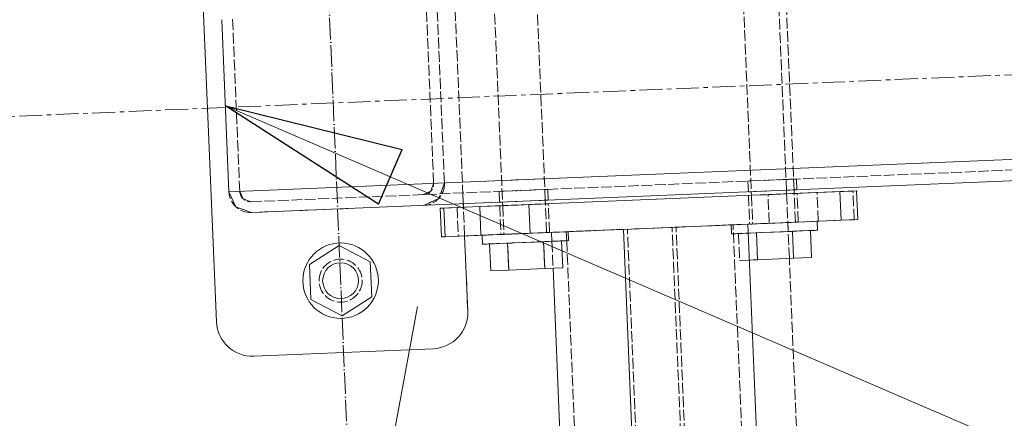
# Model space of a CAD drawing. Header units: millimetres. Extents: x -15129 to 9171, y -18789 to 5877.
# Tile 99 of 256: x -11878 to -11604, y -6477 to -6366. Entities that reach past the tile are written whole.
import ezdxf

# ---------------------------------------------------------------- set-up
doc = ezdxf.new("R2010")
doc.units = ezdxf.units.MM
for name, pattern in [('ACAD_ISO02W100', [15, 12, -3]), ('ACAD_ISO04W100', [30, 24, -3, 0, -3]), ('CENTER', [50.8, 31.75, -6.35, 6.35, -6.35])]:
    doc.linetypes.add(name, pattern=pattern)
for name, color, linetype in [('AS_Belki', 145, 'Continuous'), ('AS_Blachy', 30, 'Continuous'), ('AS_DIM_ON', 7, 'Continuous'), ('AS_Kotwy', 9, 'Continuous'), ('AS_Sciany betonowe', 252, 'Continuous'), ('AS_Siatki', 72, 'Continuous'), ('AS_Sruby', 9, 'Continuous')]:
    doc.layers.add(name, color=color, linetype=linetype)

msp = doc.modelspace()

# ---------------------------------------------------------------- linework, layer by layer
at = {"color": 5, "linetype": 'CENTER', "lineweight": 13, "ltscale": 0.2}
msp.add_line((-13035.76, -6440.75, 76020), (-9658.07, -6299.87, 38010), dxfattribs=at)
at = {"color": 0, "linetype": 'ByBlock', "lineweight": -2}
for p, q in [((-11778.58, -6417.06), (-11821.2, -6389.62)), ((-11821.2, -6389.62), (-11771.98, -6401.75)), ((-11778.58, -6417.06), (-11771.98, -6401.75))]:
    msp.add_line(p, q, dxfattribs=at)
at = {"color": 7, "lineweight": 13}
msp.add_line((-11821.2, -6389.62), (-11478.58, -6537.29), dxfattribs=at)
at = {"layer": 'AS_Belki', "color": 145, "linetype": 'Continuous', "lineweight": 13, "ltscale": 0.25}
for p, q in [((-11820.2, -6413.6), (-9752.24, -6327.34)), ((-11813.95, -6419.34), (-9757.99, -6333.59)), ((-11822.2, -6365.64), (-11820.2, -6413.6)), ((-11822.2, -6365.64), (-11820.2, -6413.6)), ((-11820.2, -6413.6), (-11818.26, -6417.76)), ((-11818.26, -6417.76), (-11813.95, -6419.34)), ((-11710.45, -6424.03), (-11675.84, -6422.59)), ((-11623.53, -8508.61), (-11710.45, -6424.03)), ((-11588.92, -8507.16), (-11675.84, -6422.59)), ((-11730.02, -6434.86), (-11644.07, -8496.15))]:
    msp.add_line(p, q, dxfattribs=at)
at = {"layer": 'AS_Belki', "color": 84, "linetype": 'ACAD_ISO02W100', "lineweight": 13, "ltscale": 0.25}
for p, q in [((-11814.08, -6416.34), (-9758.11, -6330.59)), ((-11765.25, -6363.26), (-11763.25, -6411.22)), ((-11765.25, -6363.26), (-11763.25, -6411.22)), ((-11760.25, -6411.09), (-11762.25, -6363.14)), ((-11817.2, -6413.47), (-11819.2, -6365.51)), ((-11819.2, -6365.51), (-11817.2, -6413.47)), ((-11744.34, -6410.43), (-11732.45, -6409.94)), ((-11675.11, -6410.55), (-11670.86, -6410.37)), ((-11674.99, -6410.54), (-11663.11, -6410.05)), ((-11663.11, -6410.05), (-11667.24, -6410.22)), ((-11665.55, -6410.15), (-11662.29, -6410.01)), ((-11662.99, -6410.04), (-11663.11, -6410.05)), ((-11662.99, -6410.04), (-11662.29, -6410.01)), ((-11662.17, -6413.01), (-11662.29, -6410.01)), ((-11763.25, -6411.22), (-11764.04, -6413.38)), ((-11760.25, -6411.09), (-11761.83, -6415.41)), ((-11744.21, -6413.43), (-11734.77, -6413.03)), ((-11732.33, -6412.93), (-11736.46, -6413.11)), ((-11734.77, -6413.03), (-11731.51, -6412.9)), ((-11732.21, -6412.93), (-11732.33, -6412.93)), ((-11732.21, -6412.93), (-11731.51, -6412.9)), ((-11731.39, -6415.9), (-11731.51, -6412.9)), ((-11674.99, -6410.54), (-11675.81, -6410.58)), ((-11675.81, -6410.58), (-11675.11, -6410.55)), ((-11675.81, -6410.58), (-11675.68, -6413.57)), ((-11667.11, -6413.22), (-11662.98, -6413.04)), ((-11662.98, -6413.04), (-11662.87, -6413.04)), ((-11662.87, -6413.04), (-11662.17, -6413.01)), ((-11816.23, -6415.55), (-11817.2, -6413.47)), ((-11814.08, -6416.34), (-11816.23, -6415.55)), ((-11764.04, -6413.38), (-11766.12, -6414.34)), ((-11764.04, -6413.38), (-11766.12, -6414.34)), ((-11766, -6417.34), (-11761.83, -6415.41)), ((-11761.83, -6415.41), (-11765.99, -6417.34)), ((-11744.21, -6413.43), (-11745.03, -6413.46)), ((-11745.03, -6413.46), (-11744.33, -6413.43)), ((-11745.03, -6413.46), (-11744.9, -6416.46)), ((-11744.33, -6413.43), (-11740.08, -6413.26)), ((-11732.09, -6415.93), (-11731.39, -6415.9)), ((-11674.98, -6413.54), (-11675.68, -6413.57)), ((-11675.68, -6413.57), (-11674.87, -6413.54)), ((-11674.98, -6413.54), (-11670.73, -6413.37)), ((-11813.95, -6419.34), (-11787.16, -6418.22)), ((-11744.2, -6416.43), (-11744.9, -6416.46)), ((-11744.9, -6416.46), (-11744.09, -6416.43)), ((-11744.2, -6416.43), (-11739.96, -6416.25)), ((-11736.34, -6416.1), (-11732.2, -6415.93)), ((-11732.2, -6415.93), (-11732.09, -6415.93)), ((-11710.6, -6424.04), (-11730.44, -6424.86)), ((-11709.36, -6423.99), (-11726.34, -6424.69)), ((-11726.19, -6424.69), (-11679.94, -6422.76)), ((-11710.45, -6424.03), (-11710.6, -6424.04)), ((-11622.43, -8508.56), (-11709.36, -6423.99)), ((-11679.94, -6422.76), (-11696.92, -6423.47)), ((-11610, -8508.04), (-11696.92, -6423.47)), ((-11679.94, -6422.76), (-11695.82, -6423.42)), ((-11608.9, -8508), (-11695.82, -6423.42)), ((-11675.84, -6422.59), (-11679.94, -6422.76)), ((-11593.01, -8507.33), (-11679.94, -6422.76)), ((-11730.44, -6424.86), (-11730.33, -6427.36)), ((-11726.34, -6424.69), (-11726.24, -6427.19)), ((-11730.33, -6427.36), (-11730.02, -6434.86)), ((-11726.24, -6427.19), (-11639.42, -8509.27))]:
    msp.add_line(p, q, dxfattribs=at)
for centre, start, end in [((-11766.25, -6411.34), 272.3883, 2.3883), ((-11814.2, -6413.35), 182.3883, 272.3883)]:
    msp.add_arc(centre, 3, start, end, dxfattribs=at)
at = {"layer": 'AS_Belki', "color": 84, "linetype": 'ACAD_ISO02W100', "lineweight": 13, "ltscale": 0.25, "extrusion": (-7.61005e-15, 4.84634e-15, -1)}
msp.add_arc((11766.25, -6411.34), 6, 177.6117, 267.6117, dxfattribs=at)
at = {"layer": 'AS_Belki', "color": 84, "linetype": 'ACAD_ISO02W100', "lineweight": 13, "ltscale": 0.25, "extrusion": (-2.20376e-14, -6.01825e-14, -1)}
msp.add_arc((11814.2, -6413.35), 6, 267.6117, 357.6117, dxfattribs=at)
at = {"layer": 'AS_Blachy', "color": 145, "linetype": 'Continuous', "lineweight": 13, "ltscale": 0.25}
for p, q in [((-11828.66, -6330.83), (-11823.69, -6449.77)), ((-11650.24, -6413.51), (-11736.77, -6417.12)), ((-11674.94, -6414.54), (-11675.64, -6414.57)), ((-11675.64, -6414.57), (-11674.83, -6414.54)), ((-11674.94, -6414.54), (-11670.69, -6414.37)), ((-11665.38, -6414.14), (-11670.69, -6414.37)), ((-11662.13, -6414.01), (-11665.38, -6414.14)), ((-11662.82, -6414.04), (-11662.94, -6414.04)), ((-11662.64, -6414.03), (-11662.91, -6414.04)), ((-11662.13, -6414.01), (-11662.82, -6414.04)), ((-11656.57, -6413.78), (-11662.64, -6414.03)), ((-11646.58, -6413.36), (-11656.57, -6413.78)), ((-11645.58, -6413.32), (-11650.24, -6413.51)), ((-11649.91, -6421.51), (-11650.24, -6413.51)), ((-11645.25, -6421.31), (-11645.58, -6413.32)), ((-11756.75, -6417.95), (-11761.4, -6418.15)), ((-11761.4, -6418.15), (-11760.41, -6418.11)), ((-11761.4, -6418.15), (-11761.07, -6426.14)), ((-11760.41, -6418.11), (-11750.41, -6417.69)), ((-11760.41, -6418.11), (-11760.07, -6426.1)), ((-11744.05, -6417.42), (-11756.75, -6417.95)), ((-11754.96, -6417.88), (-11755.01, -6416.88)), ((-11750.41, -6417.69), (-11744.35, -6417.44)), ((-11750.41, -6417.69), (-11750.08, -6425.68)), ((-11744.86, -6417.46), (-11744.05, -6417.42)), ((-11744.16, -6417.43), (-11744.86, -6417.46)), ((-11744.35, -6417.44), (-11736.77, -6417.12)), ((-11744.16, -6417.43), (-11739.91, -6417.25)), ((-11734.61, -6417.03), (-11739.91, -6417.25)), ((-11736.77, -6417.12), (-11736.43, -6425.11)), ((-11731.35, -6416.9), (-11734.61, -6417.03)), ((-11732.16, -6416.93), (-11732.05, -6416.92)), ((-11731.35, -6416.9), (-11732.05, -6416.92)), ((-11649.91, -6421.51), (-11645.25, -6421.31)), ((-11675.84, -6422.59), (-11670.36, -6422.36)), ((-11670.36, -6422.36), (-11649.91, -6421.51)), ((-11761.07, -6426.14), (-11760.07, -6426.1)), ((-11760.07, -6426.1), (-11750.08, -6425.68)), ((-11753.76, -6446.86), (-11754.63, -6425.87)), ((-11750.08, -6425.68), (-11744.01, -6425.43)), ((-11744.01, -6425.43), (-11739.43, -6425.24)), ((-11739.43, -6425.24), (-11736.43, -6425.11)), ((-11813.29, -6459.35), (-11763.33, -6457.26))]:
    msp.add_line(p, q, dxfattribs=at)
at = {"layer": 'AS_Blachy', "color": 84, "linetype": 'ACAD_ISO02W100', "lineweight": 13, "ltscale": 0.25}
for p, q in [((-11754.63, -6425.87), (-11757.88, -6347.94)), ((-11755.01, -6416.88), (-11755.13, -6413.88)), ((-11675.64, -6414.57), (-11675.31, -6422.56)), ((-11672.38, -6414.44), (-11674.83, -6414.54)), ((-11672.38, -6414.44), (-11667.07, -6414.21)), ((-11662.91, -6414.04), (-11670.22, -6414.35)), ((-11669.89, -6422.34), (-11670.22, -6414.35)), ((-11667.07, -6414.21), (-11662.94, -6414.04)), ((-11661.79, -6422), (-11662.13, -6414.01)), ((-11656.24, -6421.77), (-11656.57, -6413.78)), ((-11645.44, -6413.31), (-11646.58, -6413.36)), ((-11646.25, -6421.35), (-11646.58, -6413.36)), ((-11645.58, -6413.32), (-11645.44, -6413.31)), ((-11756.75, -6417.95), (-11756.42, -6425.95)), ((-11754.63, -6425.87), (-11754.96, -6417.88)), ((-11744.86, -6417.46), (-11744.53, -6425.45)), ((-11732.16, -6416.93), (-11744.05, -6417.42)), ((-11741.6, -6417.32), (-11744.05, -6417.42)), ((-11741.6, -6417.32), (-11736.29, -6417.1)), ((-11736.29, -6417.1), (-11732.16, -6416.93)), ((-11731.01, -6424.89), (-11731.35, -6416.9)), ((-11646.25, -6421.35), (-11656.24, -6421.77)), ((-11645.25, -6421.31), (-11646.25, -6421.35)), ((-11736.43, -6425.11), (-11710.45, -6424.03)), ((-11675.86, -6422.59), (-11675.84, -6422.59)), ((-11675.31, -6422.56), (-11672.05, -6422.43)), ((-11675.31, -6422.56), (-11674.61, -6422.54)), ((-11674.61, -6422.54), (-11670.36, -6422.36)), ((-11672.05, -6422.43), (-11666.74, -6422.21)), ((-11665.05, -6422.14), (-11670.36, -6422.36)), ((-11662.31, -6422.02), (-11669.89, -6422.34)), ((-11666.74, -6422.21), (-11662.49, -6422.03)), ((-11665.05, -6422.14), (-11661.79, -6422)), ((-11662.49, -6422.03), (-11661.79, -6422)), ((-11656.24, -6421.77), (-11662.31, -6422.02)), ((-11761.07, -6426.14), (-11756.42, -6425.95)), ((-11756.42, -6425.95), (-11749.35, -6425.65)), ((-11744.53, -6425.45), (-11741.27, -6425.32)), ((-11743.83, -6425.42), (-11744.53, -6425.45)), ((-11743.83, -6425.42), (-11739.58, -6425.25)), ((-11741.27, -6425.32), (-11735.96, -6425.09)), ((-11734.27, -6425.02), (-11739.58, -6425.25)), ((-11735.96, -6425.09), (-11731.71, -6424.92)), ((-11734.27, -6425.02), (-11731.01, -6424.89)), ((-11731.71, -6424.92), (-11731.01, -6424.89)), ((-11753.76, -6446.86), (-11754.12, -6438.07))]:
    msp.add_line(p, q, dxfattribs=at)
msp.add_circle((-11789.14, -6438.32), 6, dxfattribs=at)
at = {"layer": 'AS_Blachy', "color": 145, "linetype": 'Continuous', "lineweight": 13, "ltscale": 0.25}
for centre, start, end in [((-11763.75, -6447.27), 272.3883, 2.3883), ((-11813.7, -6449.36), 182.3883, 272.3883)]:
    msp.add_arc(centre, 10, start, end, dxfattribs=at)
at = {"layer": 'AS_DIM_ON', "lineweight": 13}
msp.add_line((-11871.35, -7003.62), (-11767.76, -6445.54, 38010), dxfattribs=at)
at = {"layer": 'AS_Kotwy', "color": 145, "linetype": 'Continuous', "lineweight": 13, "ltscale": 0.25}
for p, q in [((-11789.55, -6428.53), (-11797.83, -6433.78)), ((-11780.87, -6433.07), (-11789.55, -6428.53)), ((-11797.83, -6433.78), (-11797.42, -6443.57)), ((-11780.46, -6442.86), (-11780.87, -6433.07)), ((-11788.73, -6448.11), (-11780.46, -6442.86)), ((-11797.42, -6443.57), (-11788.73, -6448.11))]:
    msp.add_line(p, q, dxfattribs=at)
for radius in [10.5, 5]:
    msp.add_circle((-11789.14, -6438.32), radius, dxfattribs=at)
at = {"layer": 'AS_Sciany betonowe', "color": 84, "linetype": 'ACAD_ISO02W100', "lineweight": 13, "ltscale": 0.25}
for p, q in [((-11664.29, -6432.11), (-11668.77, -6324.71)), ((-11665.04, -6414.13), (-11665.08, -6413.13)), ((-11664.6, -6424.62), (-11664.71, -6422.12))]:
    msp.add_line(p, q, dxfattribs=at)
at = {"layer": 'AS_Sciany betonowe', "color": 145, "linetype": 'ACAD_ISO02W100', "lineweight": 13, "ltscale": 0.25}
msp.add_line((-11578.58, -8487.21), (-11664.29, -6432.11), dxfattribs=at)
at = {"layer": 'AS_Siatki', "color": 20, "linetype": 'ACAD_ISO04W100', "lineweight": 13, "ltscale": 0.25}
msp.add_line((-11347.6, -17024.7), (-12017.05, -973.9), dxfattribs=at)
at = {"layer": 'AS_Sruby', "color": 84, "linetype": 'ACAD_ISO02W100', "lineweight": 13, "ltscale": 0.25}
for p, q in [((-11677.37, -6353.59), (-11674.87, -6413.54)), ((-11662.98, -6413.04), (-11665.48, -6353.1)), ((-11746.59, -6356.48), (-11744.09, -6416.43)), ((-11732.2, -6415.93), (-11734.7, -6355.98)), ((-11674.83, -6414.54), (-11674.49, -6422.53)), ((-11662.61, -6422.03), (-11662.94, -6414.04)), ((-11744.05, -6417.43), (-11743.71, -6425.42)), ((-11731.83, -6424.92), (-11732.16, -6416.93)), ((-11680.13, -6422.77), (-11680.51, -6422.78)), ((-11680.51, -6422.78), (-11680.41, -6425.28)), ((-11680.44, -6422.78), (-11680.51, -6422.78)), ((-11679.94, -6422.76), (-11679.9, -6422.76)), ((-11679.9, -6422.76), (-11678.93, -6422.72)), ((-11678.93, -6422.72), (-11677.56, -6422.66)), ((-11677.56, -6422.66), (-11675.85, -6422.59)), ((-11675.84, -6422.59), (-11673.85, -6422.5)), ((-11674.34, -6422.52), (-11674.49, -6422.53)), ((-11673.85, -6422.5), (-11671.65, -6422.41)), ((-11671.65, -6422.41), (-11670.36, -6422.36)), ((-11662.61, -6422.03), (-11662.76, -6422.04)), ((-11657.2, -6421.81), (-11656.66, -6421.79)), ((-11656.59, -6421.78), (-11656.97, -6421.8)), ((-11656.59, -6421.78), (-11656.66, -6421.79)), ((-11749.35, -6425.65), (-11749.73, -6425.67)), ((-11749.66, -6425.67), (-11749.73, -6425.67)), ((-11749.66, -6425.67), (-11749.12, -6425.64)), ((-11749.35, -6425.65), (-11748.52, -6425.62)), ((-11749.12, -6425.64), (-11748.15, -6425.6)), ((-11748.52, -6425.62), (-11747.28, -6425.57)), ((-11748.15, -6425.6), (-11746.79, -6425.55)), ((-11747.28, -6425.57), (-11745.68, -6425.5)), ((-11746.79, -6425.55), (-11745.07, -6425.47)), ((-11745.68, -6425.5), (-11743.77, -6425.42)), ((-11745.07, -6425.47), (-11743.07, -6425.39)), ((-11743.77, -6425.42), (-11743.56, -6425.41)), ((-11743.56, -6425.41), (-11743.71, -6425.42)), ((-11743.56, -6425.41), (-11742.53, -6425.37)), ((-11743.07, -6425.39), (-11740.87, -6425.3)), ((-11742.53, -6425.37), (-11740.77, -6425.29)), ((-11740.87, -6425.3), (-11738.56, -6425.2)), ((-11740.77, -6425.29), (-11738.55, -6425.2)), ((-11738.56, -6425.2), (-11736.21, -6425.11)), ((-11738.56, -6425.2), (-11736.99, -6425.14)), ((-11736.21, -6425.11), (-11733.92, -6425.01)), ((-11733.92, -6425.01), (-11731.78, -6424.92)), ((-11731.83, -6424.92), (-11731.98, -6424.93)), ((-11731.78, -6424.92), (-11729.87, -6424.84)), ((-11729.87, -6424.84), (-11728.26, -6424.77)), ((-11728.26, -6424.77), (-11727.02, -6424.72)), ((-11727.02, -6424.72), (-11726.19, -6424.69)), ((-11725.81, -6424.67), (-11726.19, -6424.69)), ((-11725.81, -6424.67), (-11725.88, -6424.67)), ((-11680.03, -6425.26), (-11680.41, -6425.28)), ((-11680.33, -6425.28), (-11680.41, -6425.28)), ((-11679.84, -6425.26), (-11680.33, -6425.28)), ((-11679.2, -6425.23), (-11680.03, -6425.26)), ((-11679.8, -6425.25), (-11679.84, -6425.26)), ((-11678.83, -6425.21), (-11679.8, -6425.25)), ((-11678.45, -6425.2), (-11679.2, -6425.23)), ((-11677.46, -6425.16), (-11678.83, -6425.21)), ((-11673.45, -6424.99), (-11678.45, -6425.2)), ((-11675.74, -6425.09), (-11678.45, -6425.2)), ((-11678.45, -6425.2), (-11678.14, -6432.69)), ((-11675.74, -6425.09), (-11677.46, -6425.16)), ((-11675.21, -6425.06), (-11675.74, -6425.09)), ((-11673.45, -6424.99), (-11675.21, -6425.06)), ((-11671.55, -6424.91), (-11673.45, -6424.99)), ((-11672.37, -6424.94), (-11673.45, -6424.99)), ((-11668.73, -6424.79), (-11672.37, -6424.94)), ((-11665.97, -6424.68), (-11668.73, -6424.79)), ((-11663.71, -6424.58), (-11665.97, -6424.68)), ((-11663.44, -6424.57), (-11663.71, -6424.58)), ((-11663.44, -6424.57), (-11663.71, -6424.58)), ((-11658.44, -6424.36), (-11663.44, -6424.57)), ((-11658.06, -6424.35), (-11658.44, -6424.36)), ((-11657.09, -6424.31), (-11658.06, -6424.35)), ((-11656.56, -6424.29), (-11657.09, -6424.31)), ((-11656.48, -6424.28), (-11656.56, -6424.29)), ((-11749.25, -6428.15), (-11749.63, -6428.17)), ((-11748.42, -6428.12), (-11749.25, -6428.15)), ((-11747.67, -6428.09), (-11748.42, -6428.12)), ((-11742.67, -6427.88), (-11747.67, -6428.09)), ((-11737.77, -6427.67), (-11742.67, -6427.88)), ((-11738.45, -6427.7), (-11742.67, -6427.88)), ((-11742.67, -6427.88), (-11742.36, -6435.37)), ((-11735.19, -6427.57), (-11737.77, -6427.67)), ((-11732.66, -6427.46), (-11735.19, -6427.57)), ((-11732.36, -6427.45), (-11734.56, -6427.54)), ((-11729.93, -6427.35), (-11732.66, -6427.46)), ((-11732.66, -6427.46), (-11732.35, -6434.95)), ((-11730.37, -6427.36), (-11732.36, -6427.45)), ((-11728.65, -6427.29), (-11730.37, -6427.36)), ((-11727.66, -6427.25), (-11729.93, -6427.35)), ((-11727.28, -6427.24), (-11728.65, -6427.29)), ((-11726.31, -6427.19), (-11727.28, -6427.24)), ((-11725.78, -6427.17), (-11726.31, -6427.19)), ((-11725.7, -6427.17), (-11725.78, -6427.17)), ((-11678.14, -6432.69), (-11673.14, -6432.48)), ((-11678.14, -6432.69), (-11675.42, -6432.58))]:
    msp.add_line(p, q, dxfattribs=at)
at = {"layer": 'AS_Sruby', "color": 145, "linetype": 'Continuous', "lineweight": 13, "ltscale": 0.25}
for p, q in [((-11662.94, -6414.04), (-11662.98, -6413.04)), ((-11674.87, -6413.54), (-11674.83, -6414.54)), ((-11744.09, -6416.43), (-11744.05, -6417.43)), ((-11732.16, -6416.93), (-11732.2, -6415.93)), ((-11656.48, -6424.28), (-11656.59, -6421.78)), ((-11749.73, -6425.67), (-11749.63, -6428.17)), ((-11725.7, -6427.17), (-11725.81, -6424.67)), ((-11673.75, -6425), (-11675.74, -6425.09)), ((-11671.55, -6424.91), (-11673.75, -6425)), ((-11673.45, -6424.99), (-11673.14, -6432.48)), ((-11669.23, -6424.81), (-11671.55, -6424.91)), ((-11666.88, -6424.72), (-11669.23, -6424.81)), ((-11664.59, -6424.62), (-11666.88, -6424.72)), ((-11662.45, -6424.53), (-11664.59, -6424.62)), ((-11663.44, -6424.57), (-11663.13, -6432.07)), ((-11660.54, -6424.45), (-11662.45, -6424.53)), ((-11658.93, -6424.38), (-11660.54, -6424.45)), ((-11657.69, -6424.33), (-11658.93, -6424.38)), ((-11658.13, -6431.86), (-11658.44, -6424.36)), ((-11656.86, -6424.3), (-11657.69, -6424.33)), ((-11656.48, -6424.28), (-11656.86, -6424.3)), ((-11749.63, -6428.17), (-11749.55, -6428.16)), ((-11749.02, -6428.14), (-11749.55, -6428.16)), ((-11748.05, -6428.1), (-11749.02, -6428.14)), ((-11746.68, -6428.04), (-11748.05, -6428.1)), ((-11747.67, -6428.09), (-11747.36, -6435.58)), ((-11744.97, -6427.97), (-11746.68, -6428.04)), ((-11742.97, -6427.89), (-11744.97, -6427.97)), ((-11740.77, -6427.8), (-11742.97, -6427.89)), ((-11742.67, -6427.88), (-11742.36, -6435.37)), ((-11738.45, -6427.7), (-11740.77, -6427.8)), ((-11736.1, -6427.6), (-11738.45, -6427.7)), ((-11733.81, -6427.51), (-11736.1, -6427.6)), ((-11731.67, -6427.42), (-11733.81, -6427.51)), ((-11732.66, -6427.46), (-11732.35, -6434.95)), ((-11729.76, -6427.34), (-11731.67, -6427.42)), ((-11728.15, -6427.27), (-11729.76, -6427.34)), ((-11726.91, -6427.22), (-11728.15, -6427.27)), ((-11727.35, -6434.74), (-11727.66, -6427.25)), ((-11726.09, -6427.19), (-11726.91, -6427.22)), ((-11725.7, -6427.17), (-11726.09, -6427.19)), ((-11673.14, -6432.48), (-11663.13, -6432.07)), ((-11663.13, -6432.07), (-11658.13, -6431.86)), ((-11742.36, -6435.37), (-11732.35, -6434.95)), ((-11732.35, -6434.95), (-11727.35, -6434.74)), ((-11675.42, -6432.58), (-11673.14, -6432.48)), ((-11747.36, -6435.58), (-11742.36, -6435.37))]:
    msp.add_line(p, q, dxfattribs=at)

doc.saveas('drawing.dxf')
